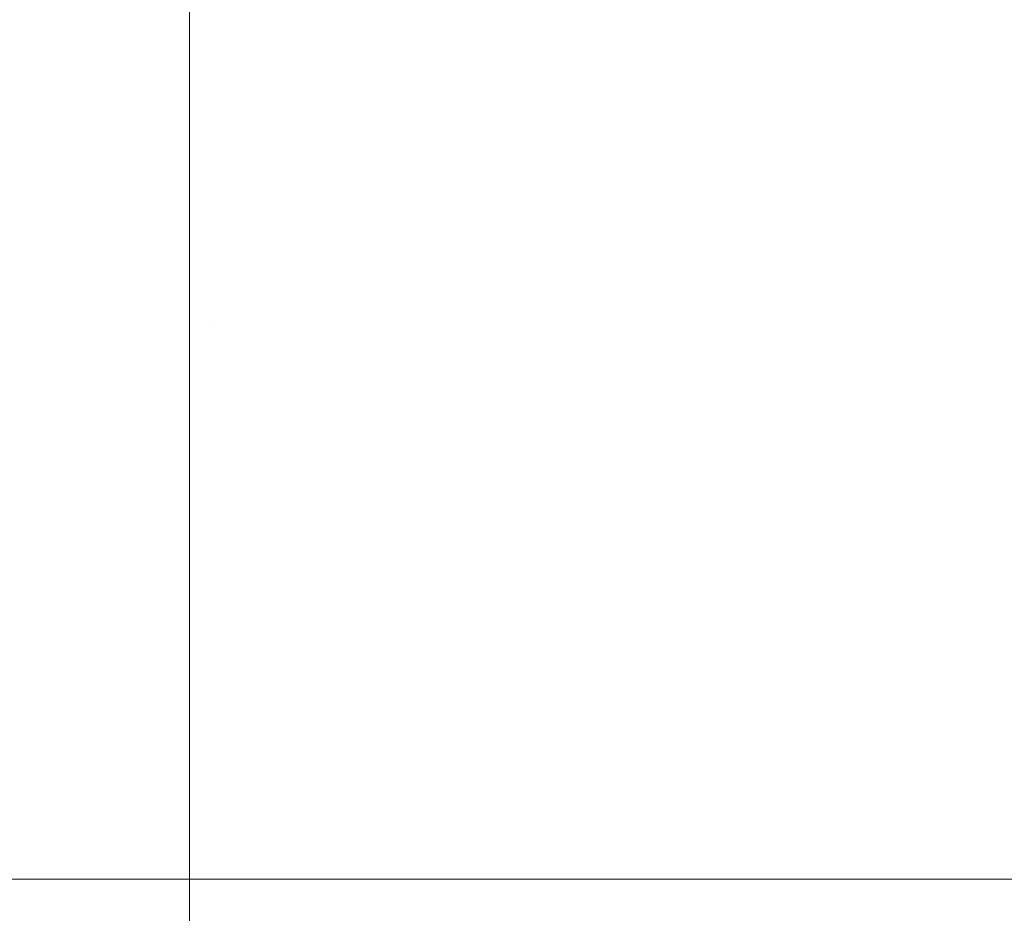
# Model space of a CAD drawing. Header units: centimetres. Extents: x -26 to 27.3, y 37.2 to 39.
# Tile 165 of 256: x -8.16156 to -8.151, y 38.89974 to 38.90932. Entities that reach past the tile are written whole.
import ezdxf

# ---------------------------------------------------------------- set-up
doc = ezdxf.new("R2010")
doc.units = ezdxf.units.CM
doc.header["$LTSCALE"] = 2.54
doc.layers.add('Lucido design-1', color=7, linetype='Continuous')

# ---------------------------------------------------------------- blocks, each defined once
blk = doc.blocks.new('Gruppo-6-1')
at = {"color": 7, "linetype": 'Continuous', "lineweight": 9}
for points, invisible_edges in [([(-8.154544, 38.913028, -350.081693), (-8.154, 38.912796, -350.081693), (-8.155637, 38.909174, -350.082171), (-8.156026, 38.90934, -350.082171)], 15), ([(-8.154544, 38.913028, -374.048456), (-8.154, 38.912796, -374.048456), (-8.155637, 38.909174, -374.048934), (-8.156026, 38.90934, -374.048934)], 15), ([(-8.154, 38.912796, -350.081693), (-8.153467, 38.912541, -350.081693), (-8.155256, 38.908992, -350.082171), (-8.155637, 38.909174, -350.082171)], 15), ([(-8.154, 38.912796, -374.048456), (-8.153467, 38.912541, -374.048456), (-8.155256, 38.908992, -374.048934), (-8.155637, 38.909174, -374.048934)], 15), ([(-25.859734, 38.912621, -349.283452), (-25.859734, 38.908827, -349.283057), (27.240266, 38.908827, -349.283057), (27.240266, 38.912621, -349.283452)], 10), ([(-25.859734, 38.912621, -373.250215), (-25.859734, 38.908827, -373.24982), (27.240266, 38.908827, -373.24982), (27.240266, 38.912621, -373.250215)], 10), ([(-8.153467, 38.912541, -350.081693), (-8.152945, 38.912264, -350.081693), (-8.154884, 38.908794, -350.082171), (-8.155256, 38.908992, -350.082171)], 15), ([(-8.153467, 38.912541, -374.048456), (-8.152945, 38.912264, -374.048456), (-8.154884, 38.908794, -374.048934), (-8.155256, 38.908992, -374.048934)], 15), ([(-8.152945, 38.912264, -350.081693), (-8.152436, 38.911965, -350.081693), (-8.154519, 38.908581, -350.082171), (-8.154884, 38.908794, -350.082171)], 15), ([(-8.152945, 38.912264, -374.048456), (-8.152436, 38.911965, -374.048456), (-8.154519, 38.908581, -374.048934), (-8.154884, 38.908794, -374.048934)], 15), ([(-8.152436, 38.911965, -350.081693), (-8.151939, 38.911644, -350.081693), (-8.154165, 38.908352, -350.082171), (-8.154519, 38.908581, -350.082171)], 15), ([(-8.152436, 38.911965, -374.048456), (-8.151939, 38.911644, -374.048456), (-8.154165, 38.908352, -374.048934), (-8.154519, 38.908581, -374.048934)], 15), ([(-8.151939, 38.911644, -350.081693), (-8.151457, 38.911303, -350.081693), (-8.15382, 38.908108, -350.082171), (-8.154165, 38.908352, -350.082171)], 15), ([(-8.151939, 38.911644, -374.048456), (-8.151457, 38.911303, -374.048456), (-8.15382, 38.908108, -374.048934), (-8.154165, 38.908352, -374.048934)], 15), ([(-8.151457, 38.911303, -350.081693), (-8.150989, 38.910942, -350.081693), (-8.153486, 38.90785, -350.082171), (-8.15382, 38.908108, -350.082171)], 15), ([(-8.151457, 38.911303, -374.048456), (-8.150989, 38.910942, -374.048456), (-8.153486, 38.90785, -374.048934), (-8.15382, 38.908108, -374.048934)], 15), ([(-8.150989, 38.910942, -350.081693), (-8.150538, 38.910561, -350.081693), (-8.153163, 38.907578, -350.082171), (-8.153486, 38.90785, -350.082171)], 15), ([(-8.150989, 38.910942, -374.048456), (-8.150538, 38.910561, -374.048456), (-8.153163, 38.907578, -374.048934), (-8.153486, 38.90785, -374.048934)], 15), ([(-8.150538, 38.910561, -350.081693), (-8.150102, 38.910161, -350.081693), (-8.152852, 38.907292, -350.082171), (-8.153163, 38.907578, -350.082171)], 15), ([(-8.150538, 38.910561, -374.048456), (-8.150102, 38.910161, -374.048456), (-8.152852, 38.907292, -374.048934), (-8.153163, 38.907578, -374.048934)], 15), ([(-8.150102, 38.910161, -350.081693), (-8.149685, 38.909743, -350.081693), (-8.152554, 38.906993, -350.082171), (-8.152852, 38.907292, -350.082171)], 15), ([(-8.150102, 38.910161, -374.048456), (-8.149685, 38.909743, -374.048456), (-8.152554, 38.906993, -374.048934), (-8.152852, 38.907292, -374.048934)], 15), ([(-8.159734, 38.910057, -350.082171), (-8.159734, 38.908826, -350.082269), (-25.859734, 38.908826, -350.082269), (-25.859734, 38.910057, -350.082171)], 10), ([(-8.159734, 38.910057, -374.048934), (-8.159734, 38.908826, -374.049032), (-25.859734, 38.908826, -374.049032), (-25.859734, 38.910057, -374.048934)], 10), ([(-8.159734, 38.908826, -350.082269), (-8.159734, 38.910057, -350.082171), (-8.159312, 38.910048, -350.082171)], 10), ([(-8.159734, 38.908826, -374.049032), (-8.159734, 38.910057, -374.048934), (-8.159312, 38.910048, -374.048934)], 10), ([(-8.159312, 38.910048, -350.082171), (-8.159481, 38.906067, -350.082489), (-8.159734, 38.906073, -350.082489), (-8.159734, 38.908826, -350.082269)], 11), ([(-8.159312, 38.910048, -374.048934), (-8.159481, 38.906067, -374.049252), (-8.159734, 38.906073, -374.049252), (-8.159734, 38.908826, -374.049032)], 11), ([(-8.159312, 38.910048, -350.082171), (-8.15889, 38.910021, -350.082171), (-8.159228, 38.906051, -350.082489), (-8.159481, 38.906067, -350.082489)], 15), ([(-8.159312, 38.910048, -374.048934), (-8.15889, 38.910021, -374.048934), (-8.159228, 38.906051, -374.049252), (-8.159481, 38.906067, -374.049252)], 15), ([(-8.15889, 38.910021, -350.082171), (-8.15847, 38.909977, -350.082171), (-8.158977, 38.906024, -350.082489), (-8.159228, 38.906051, -350.082489)], 15), ([(-8.15889, 38.910021, -374.048934), (-8.15847, 38.909977, -374.048934), (-8.158977, 38.906024, -374.049252), (-8.159228, 38.906051, -374.049252)], 15), ([(-8.15847, 38.909977, -350.082171), (-8.158053, 38.909914, -350.082171), (-8.158726, 38.905987, -350.082489), (-8.158977, 38.906024, -350.082489)], 15), ([(-8.15847, 38.909977, -374.048934), (-8.158053, 38.909914, -374.048934), (-8.158726, 38.905987, -374.049252), (-8.158977, 38.906024, -374.049252)], 15), ([(-8.158053, 38.909914, -350.082171), (-8.157638, 38.909834, -350.082171), (-8.158478, 38.905939, -350.082489), (-8.158726, 38.905987, -350.082489)], 15), ([(-8.158053, 38.909914, -374.048934), (-8.157638, 38.909834, -374.048934), (-8.158478, 38.905939, -374.049252), (-8.158726, 38.905987, -374.049252)], 15), ([(-8.157638, 38.909834, -350.082171), (-8.157228, 38.909736, -350.082171), (-8.158232, 38.90588, -350.082489), (-8.158478, 38.905939, -350.082489)], 15), ([(-8.157638, 38.909834, -374.048934), (-8.157228, 38.909736, -374.048934), (-8.158232, 38.90588, -374.049252), (-8.158478, 38.905939, -374.049252)], 15), ([(-8.157228, 38.909736, -350.082171), (-8.156822, 38.909621, -350.082171), (-8.157988, 38.905811, -350.082489), (-8.158232, 38.90588, -350.082489)], 15), ([(-8.157228, 38.909736, -374.048934), (-8.156822, 38.909621, -374.048934), (-8.157988, 38.905811, -374.049252), (-8.158232, 38.90588, -374.049252)], 15), ([(-8.149685, 38.909743, -350.081693), (-8.149285, 38.909308, -350.081693), (-8.152268, 38.906682, -350.082171), (-8.152554, 38.906993, -350.082171)], 15), ([(-8.149685, 38.909743, -374.048456), (-8.149285, 38.909308, -374.048456), (-8.152268, 38.906682, -374.048934), (-8.152554, 38.906993, -374.048934)], 15), ([(-8.156822, 38.909621, -350.082171), (-8.156421, 38.909489, -350.082171), (-8.157748, 38.905732, -350.082489), (-8.157988, 38.905811, -350.082489)], 15), ([(-8.156822, 38.909621, -374.048934), (-8.156421, 38.909489, -374.048934), (-8.157748, 38.905732, -374.049252), (-8.157988, 38.905811, -374.049252)], 15), ([(-8.156421, 38.909489, -350.082171), (-8.156026, 38.90934, -350.082171), (-8.157511, 38.905643, -350.082489), (-8.157748, 38.905732, -350.082489)], 15), ([(-8.156421, 38.909489, -374.048934), (-8.156026, 38.90934, -374.048934), (-8.157511, 38.905643, -374.049252), (-8.157748, 38.905732, -374.049252)], 15), ([(-8.156026, 38.90934, -350.082171), (-8.155637, 38.909174, -350.082171), (-8.157279, 38.905543, -350.082489), (-8.157511, 38.905643, -350.082489)], 15), ([(-8.156026, 38.90934, -374.048934), (-8.155637, 38.909174, -374.048934), (-8.157279, 38.905543, -374.049252), (-8.157511, 38.905643, -374.049252)], 15), ([(-8.149285, 38.909308, -350.081693), (-8.148904, 38.908856, -350.081693), (-8.151996, 38.90636, -350.082171), (-8.152268, 38.906682, -350.082171)], 15), ([(-8.149285, 38.909308, -374.048456), (-8.148904, 38.908856, -374.048456), (-8.151996, 38.90636, -374.048934), (-8.152268, 38.906682, -374.048934)], 15), ([(-8.155637, 38.909174, -350.082171), (-8.155256, 38.908992, -350.082171), (-8.15705, 38.905434, -350.082489), (-8.157279, 38.905543, -350.082489)], 15), ([(-8.155637, 38.909174, -374.048934), (-8.155256, 38.908992, -374.048934), (-8.15705, 38.905434, -374.049252), (-8.157279, 38.905543, -374.049252)], 15), ([(-8.155256, 38.908992, -350.082171), (-8.154884, 38.908794, -350.082171), (-8.156827, 38.905316, -350.082489), (-8.15705, 38.905434, -350.082489)], 15), ([(-8.155256, 38.908992, -374.048934), (-8.154884, 38.908794, -374.048934), (-8.156827, 38.905316, -374.049252), (-8.15705, 38.905434, -374.049252)], 15), ([(27.240266, 38.908331, -349.283005), (27.240266, 38.908827, -349.283057), (-25.859734, 38.908827, -349.283057), (-25.859734, 38.908331, -349.283005)], 10), ([(27.240266, 38.908331, -373.249768), (27.240266, 38.908827, -373.24982), (-25.859734, 38.908827, -373.24982), (-25.859734, 38.908331, -373.249768)], 10), ([(-25.859734, 38.906073, -350.082489), (-25.859734, 38.908826, -350.082269), (-8.159734, 38.908826, -350.082269), (-8.159734, 38.906073, -350.082489)], 10), ([(-25.859734, 38.906073, -374.049252), (-25.859734, 38.908826, -374.049032), (-8.159734, 38.908826, -374.049032), (-8.159734, 38.906073, -374.049252)], 10), ([(-8.148904, 38.908856, -350.081693), (-8.148543, 38.908389, -350.081693), (-8.151738, 38.906026, -350.082171), (-8.151996, 38.90636, -350.082171)], 15), ([(-8.148904, 38.908856, -374.048456), (-8.148543, 38.908389, -374.048456), (-8.151738, 38.906026, -374.048934), (-8.151996, 38.90636, -374.048934)], 15), ([(-8.154884, 38.908794, -350.082171), (-8.154519, 38.908581, -350.082171), (-8.156609, 38.905188, -350.082489), (-8.156827, 38.905316, -350.082489)], 15), ([(-8.154884, 38.908794, -374.048934), (-8.154519, 38.908581, -374.048934), (-8.156609, 38.905188, -374.049252), (-8.156827, 38.905316, -374.049252)], 15), ([(-8.154519, 38.908581, -350.082171), (-8.154165, 38.908352, -350.082171), (-8.156396, 38.90505, -350.082489), (-8.156609, 38.905188, -350.082489)], 15), ([(-8.154519, 38.908581, -374.048934), (-8.154165, 38.908352, -374.048934), (-8.156396, 38.90505, -374.049252), (-8.156609, 38.905188, -374.049252)], 15), ([(-25.859734, 38.908331, -349.283005), (-25.859734, 38.904473, -349.28277), (27.240266, 38.904473, -349.28277), (27.240266, 38.908331, -349.283005)], 10), ([(-25.859734, 38.908331, -373.249768), (-25.859734, 38.904473, -373.249534), (27.240266, 38.904473, -373.249534), (27.240266, 38.908331, -373.249768)], 10), ([(-8.154165, 38.908352, -350.082171), (-8.15382, 38.908108, -350.082171), (-8.156189, 38.904904, -350.082489), (-8.156396, 38.90505, -350.082489)], 15), ([(-8.154165, 38.908352, -374.048934), (-8.15382, 38.908108, -374.048934), (-8.156189, 38.904904, -374.049252), (-8.156396, 38.90505, -374.049252)], 15), ([(-8.148543, 38.908389, -350.081693), (-8.148201, 38.907906, -350.081693), (-8.151494, 38.905681, -350.082171), (-8.151738, 38.906026, -350.082171)], 15), ([(-8.148543, 38.908389, -374.048456), (-8.148201, 38.907906, -374.048456), (-8.151494, 38.905681, -374.048934), (-8.151738, 38.906026, -374.048934)], 15), ([(-8.15382, 38.908108, -350.082171), (-8.153486, 38.90785, -350.082171), (-8.155989, 38.904749, -350.082489), (-8.156189, 38.904904, -350.082489)], 15), ([(-8.15382, 38.908108, -374.048934), (-8.153486, 38.90785, -374.048934), (-8.155989, 38.904749, -374.049252), (-8.156189, 38.904904, -374.049252)], 15), ([(-8.148201, 38.907906, -350.081693), (-8.147881, 38.90741, -350.081693), (-8.151265, 38.905326, -350.082171), (-8.151494, 38.905681, -350.082171)], 15), ([(-8.148201, 38.907906, -374.048456), (-8.147881, 38.90741, -374.048456), (-8.151265, 38.905326, -374.048934), (-8.151494, 38.905681, -374.048934)], 15), ([(-8.153486, 38.90785, -350.082171), (-8.153163, 38.907578, -350.082171), (-8.155796, 38.904586, -350.082489), (-8.155989, 38.904749, -350.082489)], 15), ([(-8.153486, 38.90785, -374.048934), (-8.153163, 38.907578, -374.048934), (-8.155796, 38.904586, -374.049252), (-8.155989, 38.904749, -374.049252)], 15), ([(-8.153163, 38.907578, -350.082171), (-8.152852, 38.907292, -350.082171), (-8.155609, 38.904415, -350.082489), (-8.155796, 38.904586, -350.082489)], 15), ([(-8.153163, 38.907578, -374.048934), (-8.152852, 38.907292, -374.048934), (-8.155609, 38.904415, -374.049252), (-8.155796, 38.904586, -374.049252)], 15), ([(-8.147881, 38.90741, -350.081693), (-8.147582, 38.9069, -350.081693), (-8.151051, 38.904962, -350.082171), (-8.151265, 38.905326, -350.082171)], 15), ([(-8.147881, 38.90741, -374.048456), (-8.147582, 38.9069, -374.048456), (-8.151051, 38.904962, -374.048934), (-8.151265, 38.905326, -374.048934)], 15), ([(-8.152852, 38.907292, -350.082171), (-8.152554, 38.906993, -350.082171), (-8.15543, 38.904236, -350.082489), (-8.155609, 38.904415, -350.082489)], 15), ([(-8.152852, 38.907292, -374.048934), (-8.152554, 38.906993, -374.048934), (-8.15543, 38.904236, -374.049252), (-8.155609, 38.904415, -374.049252)], 15), ([(-8.152554, 38.906993, -350.082171), (-8.152268, 38.906682, -350.082171), (-8.155259, 38.90405, -350.082489), (-8.15543, 38.904236, -350.082489)], 15), ([(-8.152554, 38.906993, -374.048934), (-8.152268, 38.906682, -374.048934), (-8.155259, 38.90405, -374.049252), (-8.15543, 38.904236, -374.049252)], 15), ([(-8.147582, 38.9069, -350.081693), (-8.147305, 38.906379, -350.081693), (-8.150853, 38.904589, -350.082171), (-8.151051, 38.904962, -350.082171)], 15), ([(-8.147582, 38.9069, -374.048456), (-8.147305, 38.906379, -374.048456), (-8.150853, 38.904589, -374.048934), (-8.151051, 38.904962, -374.048934)], 15), ([(-8.152268, 38.906682, -350.082171), (-8.151996, 38.90636, -350.082171), (-8.155096, 38.903857, -350.082489), (-8.155259, 38.90405, -350.082489)], 15), ([(-8.152268, 38.906682, -374.048934), (-8.151996, 38.90636, -374.048934), (-8.155096, 38.903857, -374.049252), (-8.155259, 38.90405, -374.049252)], 15), ([(-8.151996, 38.90636, -350.082171), (-8.151738, 38.906026, -350.082171), (-8.154941, 38.903656, -350.082489), (-8.155096, 38.903857, -350.082489)], 15), ([(-8.151996, 38.90636, -374.048934), (-8.151738, 38.906026, -374.048934), (-8.154941, 38.903656, -374.049252), (-8.155096, 38.903857, -374.049252)], 15), ([(-8.159734, 38.906073, -350.082489), (-8.159734, 38.904473, -350.082552), (-25.859734, 38.904473, -350.082552), (-25.859734, 38.906073, -350.082489)], 10), ([(-8.159734, 38.906073, -374.049252), (-8.159734, 38.904473, -374.049315), (-25.859734, 38.904473, -374.049315), (-25.859734, 38.906073, -374.049252)], 10), ([(-8.159734, 38.904473, -350.082552), (-8.159734, 38.906073, -350.082489), (-8.159481, 38.906067, -350.082489)], 10), ([(-8.159734, 38.904473, -374.049315), (-8.159734, 38.906073, -374.049252), (-8.159481, 38.906067, -374.049252)], 10), ([(-8.159481, 38.906067, -350.082489), (-8.15965, 38.902082, -350.082647), (-8.159734, 38.902084, -350.082647), (-8.159734, 38.904473, -350.082552)], 11), ([(-8.159481, 38.906067, -374.049252), (-8.15965, 38.902082, -374.04941), (-8.159734, 38.902084, -374.04941), (-8.159734, 38.904473, -374.049315)], 11), ([(-8.159481, 38.906067, -350.082489), (-8.159228, 38.906051, -350.082489), (-8.159566, 38.902077, -350.082647), (-8.15965, 38.902082, -350.082647)], 15), ([(-8.159481, 38.906067, -374.049252), (-8.159228, 38.906051, -374.049252), (-8.159566, 38.902077, -374.04941), (-8.15965, 38.902082, -374.04941)], 15), ([(-8.159228, 38.906051, -350.082489), (-8.158977, 38.906024, -350.082489), (-8.159483, 38.902068, -350.082647), (-8.159566, 38.902077, -350.082647)], 15), ([(-8.159228, 38.906051, -374.049252), (-8.158977, 38.906024, -374.049252), (-8.159483, 38.902068, -374.04941), (-8.159566, 38.902077, -374.04941)], 15), ([(-8.158977, 38.906024, -350.082489), (-8.158726, 38.905987, -350.082489), (-8.1594, 38.902056, -350.082647), (-8.159483, 38.902068, -350.082647)], 15), ([(-8.158977, 38.906024, -374.049252), (-8.158726, 38.905987, -374.049252), (-8.1594, 38.902056, -374.04941), (-8.159483, 38.902068, -374.04941)], 15), ([(-8.158726, 38.905987, -350.082489), (-8.158478, 38.905939, -350.082489), (-8.159318, 38.90204, -350.082647), (-8.1594, 38.902056, -350.082647)], 15), ([(-8.158726, 38.905987, -374.049252), (-8.158478, 38.905939, -374.049252), (-8.159318, 38.90204, -374.04941), (-8.1594, 38.902056, -374.04941)], 15), ([(-8.151738, 38.906026, -350.082171), (-8.151494, 38.905681, -350.082171), (-8.154795, 38.90345, -350.082489), (-8.154941, 38.903656, -350.082489)], 15), ([(-8.151738, 38.906026, -374.048934), (-8.151494, 38.905681, -374.048934), (-8.154795, 38.90345, -374.049252), (-8.154941, 38.903656, -374.049252)], 15), ([(-8.158478, 38.905939, -350.082489), (-8.158232, 38.90588, -350.082489), (-8.159237, 38.90202, -350.082647), (-8.159318, 38.90204, -350.082647)], 15), ([(-8.158478, 38.905939, -374.049252), (-8.158232, 38.90588, -374.049252), (-8.159237, 38.90202, -374.04941), (-8.159318, 38.90204, -374.04941)], 15), ([(-8.158232, 38.90588, -350.082489), (-8.157988, 38.905811, -350.082489), (-8.159156, 38.901998, -350.082647), (-8.159237, 38.90202, -350.082647)], 15), ([(-8.158232, 38.90588, -374.049252), (-8.157988, 38.905811, -374.049252), (-8.159156, 38.901998, -374.04941), (-8.159237, 38.90202, -374.04941)], 15), ([(-8.157988, 38.905811, -350.082489), (-8.157748, 38.905732, -350.082489), (-8.159077, 38.901971, -350.082647), (-8.159156, 38.901998, -350.082647)], 15), ([(-8.157988, 38.905811, -374.049252), (-8.157748, 38.905732, -374.049252), (-8.159077, 38.901971, -374.04941), (-8.159156, 38.901998, -374.04941)], 15), ([(-8.157748, 38.905732, -350.082489), (-8.157511, 38.905643, -350.082489), (-8.158998, 38.901942, -350.082647), (-8.159077, 38.901971, -350.082647)], 15), ([(-8.157748, 38.905732, -374.049252), (-8.157511, 38.905643, -374.049252), (-8.158998, 38.901942, -374.04941), (-8.159077, 38.901971, -374.04941)], 15), ([(-8.151494, 38.905681, -350.082171), (-8.151265, 38.905326, -350.082171), (-8.154658, 38.903237, -350.082489), (-8.154795, 38.90345, -350.082489)], 15), ([(-8.151494, 38.905681, -374.048934), (-8.151265, 38.905326, -374.048934), (-8.154658, 38.903237, -374.049252), (-8.154795, 38.90345, -374.049252)], 15), ([(-8.157511, 38.905643, -350.082489), (-8.157279, 38.905543, -350.082489), (-8.158921, 38.901909, -350.082647), (-8.158998, 38.901942, -350.082647)], 15), ([(-8.157511, 38.905643, -374.049252), (-8.157279, 38.905543, -374.049252), (-8.158921, 38.901909, -374.04941), (-8.158998, 38.901942, -374.04941)], 15), ([(-8.157279, 38.905543, -350.082489), (-8.15705, 38.905434, -350.082489), (-8.158846, 38.901873, -350.082647), (-8.158921, 38.901909, -350.082647)], 15), ([(-8.157279, 38.905543, -374.049252), (-8.15705, 38.905434, -374.049252), (-8.158846, 38.901873, -374.04941), (-8.158921, 38.901909, -374.04941)], 15), ([(-8.15705, 38.905434, -350.082489), (-8.156827, 38.905316, -350.082489), (-8.158772, 38.901834, -350.082647), (-8.158846, 38.901873, -350.082647)], 15), ([(-8.15705, 38.905434, -374.049252), (-8.156827, 38.905316, -374.049252), (-8.158772, 38.901834, -374.04941), (-8.158846, 38.901873, -374.04941)], 15), ([(-8.156827, 38.905316, -350.082489), (-8.156609, 38.905188, -350.082489), (-8.1587, 38.901791, -350.082647), (-8.158772, 38.901834, -350.082647)], 15), ([(-8.156827, 38.905316, -374.049252), (-8.156609, 38.905188, -374.049252), (-8.1587, 38.901791, -374.04941), (-8.158772, 38.901834, -374.04941)], 15), ([(-8.151265, 38.905326, -350.082171), (-8.151051, 38.904962, -350.082171), (-8.15453, 38.903019, -350.082489), (-8.154658, 38.903237, -350.082489)], 15), ([(-8.151265, 38.905326, -374.048934), (-8.151051, 38.904962, -374.048934), (-8.15453, 38.903019, -374.049252), (-8.154658, 38.903237, -374.049252)], 15), ([(-8.156609, 38.905188, -350.082489), (-8.156396, 38.90505, -350.082489), (-8.158629, 38.901746, -350.082647), (-8.1587, 38.901791, -350.082647)], 15), ([(-8.156609, 38.905188, -374.049252), (-8.156396, 38.90505, -374.049252), (-8.158629, 38.901746, -374.04941), (-8.1587, 38.901791, -374.04941)], 15), ([(-8.156396, 38.90505, -350.082489), (-8.156189, 38.904904, -350.082489), (-8.158561, 38.901698, -350.082647), (-8.158629, 38.901746, -350.082647)], 15), ([(-8.156396, 38.90505, -374.049252), (-8.156189, 38.904904, -374.049252), (-8.158561, 38.901698, -374.04941), (-8.158629, 38.901746, -374.04941)], 15), ([(-8.151051, 38.904962, -350.082171), (-8.150853, 38.904589, -350.082171), (-8.154411, 38.902795, -350.082489), (-8.15453, 38.903019, -350.082489)], 15), ([(-8.151051, 38.904962, -374.048934), (-8.150853, 38.904589, -374.048934), (-8.154411, 38.902795, -374.049252), (-8.15453, 38.903019, -374.049252)], 15), ([(-8.156189, 38.904904, -350.082489), (-8.155989, 38.904749, -350.082489), (-8.158495, 38.901646, -350.082647), (-8.158561, 38.901698, -350.082647)], 15), ([(-8.156189, 38.904904, -374.049252), (-8.155989, 38.904749, -374.049252), (-8.158495, 38.901646, -374.04941), (-8.158561, 38.901698, -374.04941)], 15), ([(-8.155989, 38.904749, -350.082489), (-8.155796, 38.904586, -350.082489), (-8.158431, 38.901592, -350.082647), (-8.158495, 38.901646, -350.082647)], 15), ([(-8.155989, 38.904749, -374.049252), (-8.155796, 38.904586, -374.049252), (-8.158431, 38.901592, -374.04941), (-8.158495, 38.901646, -374.04941)], 15), ([(-8.155796, 38.904586, -350.082489), (-8.155609, 38.904415, -350.082489), (-8.158369, 38.901536, -350.082647), (-8.158431, 38.901592, -350.082647)], 15), ([(-8.155796, 38.904586, -374.049252), (-8.155609, 38.904415, -374.049252), (-8.158369, 38.901536, -374.04941), (-8.158431, 38.901592, -374.04941)], 15), ([(-8.150853, 38.904589, -350.082171), (-8.150671, 38.904208, -350.082171), (-8.154302, 38.902567, -350.082489), (-8.154411, 38.902795, -350.082489)], 15), ([(-8.150853, 38.904589, -374.048934), (-8.150671, 38.904208, -374.048934), (-8.154302, 38.902567, -374.049252), (-8.154411, 38.902795, -374.049252)], 15), ([(27.240266, 38.904028, -349.282743), (27.240266, 38.904473, -349.28277), (-25.859734, 38.904473, -349.28277), (-25.859734, 38.904028, -349.282743)], 10), ([(-25.859734, 38.902084, -350.082647), (-25.859734, 38.904473, -350.082552), (-8.159734, 38.904473, -350.082552), (-8.159734, 38.902084, -350.082647)], 10), ([(27.240266, 38.904028, -373.249506), (27.240266, 38.904473, -373.249534), (-25.859734, 38.904473, -373.249534), (-25.859734, 38.904028, -373.249506)], 10), ([(-25.859734, 38.902084, -374.04941), (-25.859734, 38.904473, -374.049315), (-8.159734, 38.904473, -374.049315), (-8.159734, 38.902084, -374.04941)], 10), ([(-8.155609, 38.904415, -350.082489), (-8.15543, 38.904236, -350.082489), (-8.15831, 38.901477, -350.082647), (-8.158369, 38.901536, -350.082647)], 15), ([(-8.155609, 38.904415, -374.049252), (-8.15543, 38.904236, -374.049252), (-8.15831, 38.901477, -374.04941), (-8.158369, 38.901536, -374.04941)], 15), ([(-8.15543, 38.904236, -350.082489), (-8.155259, 38.90405, -350.082489), (-8.158253, 38.901415, -350.082647), (-8.15831, 38.901477, -350.082647)], 15), ([(-8.15543, 38.904236, -374.049252), (-8.155259, 38.90405, -374.049252), (-8.158253, 38.901415, -374.04941), (-8.15831, 38.901477, -374.04941)], 15), ([(-8.150671, 38.904208, -350.082171), (-8.150506, 38.90382, -350.082171), (-8.154203, 38.902334, -350.082489), (-8.154302, 38.902567, -350.082489)], 15), ([(-8.150671, 38.904208, -374.048934), (-8.150506, 38.90382, -374.048934), (-8.154203, 38.902334, -374.049252), (-8.154302, 38.902567, -374.049252)], 15), ([(-25.859734, 38.904028, -349.282743), (-25.859734, 38.900112, -349.282667), (27.240266, 38.900112, -349.282667), (27.240266, 38.904028, -349.282743)], 8), ([(-25.859734, 38.904028, -373.249506), (-25.859734, 38.900112, -373.24943), (27.240266, 38.900112, -373.24943), (27.240266, 38.904028, -373.249506)], 8), ([(-8.155259, 38.90405, -350.082489), (-8.155096, 38.903857, -350.082489), (-8.158199, 38.901351, -350.082647), (-8.158253, 38.901415, -350.082647)], 15), ([(-8.155259, 38.90405, -374.049252), (-8.155096, 38.903857, -374.049252), (-8.158199, 38.901351, -374.04941), (-8.158253, 38.901415, -374.04941)], 15), ([(-8.155096, 38.903857, -350.082489), (-8.154941, 38.903656, -350.082489), (-8.158148, 38.901285, -350.082647), (-8.158199, 38.901351, -350.082647)], 15), ([(-8.155096, 38.903857, -374.049252), (-8.154941, 38.903656, -374.049252), (-8.158148, 38.901285, -374.04941), (-8.158199, 38.901351, -374.04941)], 15), ([(-8.150506, 38.90382, -350.082171), (-8.150357, 38.903425, -350.082171), (-8.154114, 38.902098, -350.082489), (-8.154203, 38.902334, -350.082489)], 15), ([(-8.150506, 38.90382, -374.048934), (-8.150357, 38.903425, -374.048934), (-8.154114, 38.902098, -374.049252), (-8.154203, 38.902334, -374.049252)], 15), ([(-8.154941, 38.903656, -350.082489), (-8.154795, 38.90345, -350.082489), (-8.1581, 38.901216, -350.082647), (-8.158148, 38.901285, -350.082647)], 15), ([(-8.154941, 38.903656, -374.049252), (-8.154795, 38.90345, -374.049252), (-8.1581, 38.901216, -374.04941), (-8.158148, 38.901285, -374.04941)], 15), ([(-8.154795, 38.90345, -350.082489), (-8.154658, 38.903237, -350.082489), (-8.158054, 38.901146, -350.082647), (-8.1581, 38.901216, -350.082647)], 15), ([(-8.154795, 38.90345, -374.049252), (-8.154658, 38.903237, -374.049252), (-8.158054, 38.901146, -374.04941), (-8.1581, 38.901216, -374.04941)], 15), ([(-8.150357, 38.903425, -350.082171), (-8.150225, 38.903024, -350.082171), (-8.154034, 38.901857, -350.082489), (-8.154114, 38.902098, -350.082489)], 15), ([(-8.150357, 38.903425, -374.048934), (-8.150225, 38.903024, -374.048934), (-8.154034, 38.901857, -374.049252), (-8.154114, 38.902098, -374.049252)], 15), ([(-8.154658, 38.903237, -350.082489), (-8.15453, 38.903019, -350.082489), (-8.158012, 38.901074, -350.082647), (-8.158054, 38.901146, -350.082647)], 15), ([(-8.154658, 38.903237, -374.049252), (-8.15453, 38.903019, -374.049252), (-8.158012, 38.901074, -374.04941), (-8.158054, 38.901146, -374.04941)], 15), ([(-8.15453, 38.903019, -350.082489), (-8.154411, 38.902795, -350.082489), (-8.157973, 38.901, -350.082647), (-8.158012, 38.901074, -350.082647)], 15), ([(-8.15453, 38.903019, -374.049252), (-8.154411, 38.902795, -374.049252), (-8.157973, 38.901, -374.04941), (-8.158012, 38.901074, -374.04941)], 15), ([(-8.150225, 38.903024, -350.082171), (-8.150109, 38.902618, -350.082171), (-8.153966, 38.901614, -350.082489), (-8.154034, 38.901857, -350.082489)], 15), ([(-8.150225, 38.903024, -374.048934), (-8.150109, 38.902618, -374.048934), (-8.153966, 38.901614, -374.049252), (-8.154034, 38.901857, -374.049252)], 15), ([(-8.154411, 38.902795, -350.082489), (-8.154302, 38.902567, -350.082489), (-8.157937, 38.900924, -350.082647), (-8.157973, 38.901, -350.082647)], 15), ([(-8.154411, 38.902795, -374.049252), (-8.154302, 38.902567, -374.049252), (-8.157937, 38.900924, -374.04941), (-8.157973, 38.901, -374.04941)], 15), ([(-8.150109, 38.902618, -350.082171), (-8.150012, 38.902207, -350.082171), (-8.153907, 38.901368, -350.082489), (-8.153966, 38.901614, -350.082489)], 15), ([(-8.150109, 38.902618, -374.048934), (-8.150012, 38.902207, -374.048934), (-8.153907, 38.901368, -374.049252), (-8.153966, 38.901614, -374.049252)], 15), ([(-8.154302, 38.902567, -350.082489), (-8.154203, 38.902334, -350.082489), (-8.157904, 38.900847, -350.082647), (-8.157937, 38.900924, -350.082647)], 15), ([(-8.154302, 38.902567, -374.049252), (-8.154203, 38.902334, -374.049252), (-8.157904, 38.900847, -374.04941), (-8.157937, 38.900924, -374.04941)], 15), ([(-8.154203, 38.902334, -350.082489), (-8.154114, 38.902098, -350.082489), (-8.157874, 38.900769, -350.082647), (-8.157904, 38.900847, -350.082647)], 15), ([(-8.154203, 38.902334, -374.049252), (-8.154114, 38.902098, -374.049252), (-8.157874, 38.900769, -374.04941), (-8.157904, 38.900847, -374.04941)], 15), ([(-8.150012, 38.902207, -350.082171), (-8.149932, 38.901793, -350.082171), (-8.153859, 38.901119, -350.082489), (-8.153907, 38.901368, -350.082489)], 15), ([(-8.150012, 38.902207, -374.048934), (-8.149932, 38.901793, -374.048934), (-8.153859, 38.901119, -374.049252), (-8.153907, 38.901368, -374.049252)], 15), ([(-8.159734, 38.902084, -350.082647), (-8.159734, 38.900112, -350.082667), (-25.859734, 38.900112, -350.082667), (-25.859734, 38.902084, -350.082647)], 8), ([(-8.159734, 38.902084, -374.04941), (-8.159734, 38.900112, -374.04943), (-25.859734, 38.900112, -374.04943), (-25.859734, 38.902084, -374.04941)], 8), ([(-8.159734, 38.902084, -350.082647), (-8.15965, 38.902082, -350.082647), (-8.159734, 38.900112, -350.082667)], 3), ([(-8.159734, 38.902084, -374.04941), (-8.15965, 38.902082, -374.04941), (-8.159734, 38.900112, -374.04943)], 3), ([(-8.15965, 38.902082, -350.082647), (-8.159566, 38.902077, -350.082647), (-8.159734, 38.900112, -350.082667)], 11), ([(-8.15965, 38.902082, -374.04941), (-8.159566, 38.902077, -374.04941), (-8.159734, 38.900112, -374.04943)], 11), ([(-8.159566, 38.902077, -350.082647), (-8.159483, 38.902068, -350.082647), (-8.159734, 38.900112, -350.082667)], 11), ([(-8.159566, 38.902077, -374.04941), (-8.159483, 38.902068, -374.04941), (-8.159734, 38.900112, -374.04943)], 11), ([(-8.159483, 38.902068, -350.082647), (-8.1594, 38.902056, -350.082647), (-8.159734, 38.900112, -350.082667)], 11), ([(-8.159483, 38.902068, -374.04941), (-8.1594, 38.902056, -374.04941), (-8.159734, 38.900112, -374.04943)], 11), ([(-8.154114, 38.902098, -350.082489), (-8.154034, 38.901857, -350.082489), (-8.157848, 38.900689, -350.082647), (-8.157874, 38.900769, -350.082647)], 15), ([(-8.154114, 38.902098, -374.049252), (-8.154034, 38.901857, -374.049252), (-8.157848, 38.900689, -374.04941), (-8.157874, 38.900769, -374.04941)], 15), ([(-8.1594, 38.902056, -350.082647), (-8.159318, 38.90204, -350.082647), (-8.159734, 38.900112, -350.082667)], 11), ([(-8.1594, 38.902056, -374.04941), (-8.159318, 38.90204, -374.04941), (-8.159734, 38.900112, -374.04943)], 11), ([(-8.159318, 38.90204, -350.082647), (-8.159237, 38.90202, -350.082647), (-8.159734, 38.900112, -350.082667)], 11), ([(-8.159318, 38.90204, -374.04941), (-8.159237, 38.90202, -374.04941), (-8.159734, 38.900112, -374.04943)], 11), ([(-8.159237, 38.90202, -350.082647), (-8.159156, 38.901998, -350.082647), (-8.159734, 38.900112, -350.082667)], 11), ([(-8.159237, 38.90202, -374.04941), (-8.159156, 38.901998, -374.04941), (-8.159734, 38.900112, -374.04943)], 11), ([(-8.159156, 38.901998, -350.082647), (-8.159077, 38.901971, -350.082647), (-8.159734, 38.900112, -350.082667)], 11), ([(-8.159156, 38.901998, -374.04941), (-8.159077, 38.901971, -374.04941), (-8.159734, 38.900112, -374.04943)], 11), ([(-8.159077, 38.901971, -350.082647), (-8.158998, 38.901942, -350.082647), (-8.159734, 38.900112, -350.082667)], 11), ([(-8.159077, 38.901971, -374.04941), (-8.158998, 38.901942, -374.04941), (-8.159734, 38.900112, -374.04943)], 11), ([(-8.158998, 38.901942, -350.082647), (-8.158921, 38.901909, -350.082647), (-8.159734, 38.900112, -350.082667)], 11), ([(-8.158998, 38.901942, -374.04941), (-8.158921, 38.901909, -374.04941), (-8.159734, 38.900112, -374.04943)], 11), ([(-8.158921, 38.901909, -350.082647), (-8.158846, 38.901873, -350.082647), (-8.159734, 38.900112, -350.082667)], 11), ([(-8.158921, 38.901909, -374.04941), (-8.158846, 38.901873, -374.04941), (-8.159734, 38.900112, -374.04943)], 11), ([(-8.158846, 38.901873, -350.082647), (-8.158772, 38.901834, -350.082647), (-8.159734, 38.900112, -350.082667)], 11), ([(-8.158846, 38.901873, -374.04941), (-8.158772, 38.901834, -374.04941), (-8.159734, 38.900112, -374.04943)], 11), ([(-8.154034, 38.901857, -350.082489), (-8.153966, 38.901614, -350.082489), (-8.157825, 38.900609, -350.082647), (-8.157848, 38.900689, -350.082647)], 15), ([(-8.154034, 38.901857, -374.049252), (-8.153966, 38.901614, -374.049252), (-8.157825, 38.900609, -374.04941), (-8.157848, 38.900689, -374.04941)], 15), ([(-8.158772, 38.901834, -350.082647), (-8.1587, 38.901791, -350.082647), (-8.159734, 38.900112, -350.082667)], 11), ([(-8.158772, 38.901834, -374.04941), (-8.1587, 38.901791, -374.04941), (-8.159734, 38.900112, -374.04943)], 11), ([(-8.1587, 38.901791, -350.082647), (-8.158629, 38.901746, -350.082647), (-8.159734, 38.900112, -350.082667)], 11), ([(-8.1587, 38.901791, -374.04941), (-8.158629, 38.901746, -374.04941), (-8.159734, 38.900112, -374.04943)], 11), ([(-8.149932, 38.901793, -350.082171), (-8.149869, 38.901375, -350.082171), (-8.153821, 38.900869, -350.082489), (-8.153859, 38.901119, -350.082489)], 15), ([(-8.149932, 38.901793, -374.048934), (-8.149869, 38.901375, -374.048934), (-8.153821, 38.900869, -374.049252), (-8.153859, 38.901119, -374.049252)], 15), ([(-8.158629, 38.901746, -350.082647), (-8.158561, 38.901698, -350.082647), (-8.159734, 38.900112, -350.082667)], 11), ([(-8.158629, 38.901746, -374.04941), (-8.158561, 38.901698, -374.04941), (-8.159734, 38.900112, -374.04943)], 11), ([(-8.158561, 38.901698, -350.082647), (-8.158495, 38.901646, -350.082647), (-8.159734, 38.900112, -350.082667)], 11), ([(-8.158561, 38.901698, -374.04941), (-8.158495, 38.901646, -374.04941), (-8.159734, 38.900112, -374.04943)], 11), ([(-8.158495, 38.901646, -350.082647), (-8.158431, 38.901592, -350.082647), (-8.159734, 38.900112, -350.082667)], 11), ([(-8.158495, 38.901646, -374.04941), (-8.158431, 38.901592, -374.04941), (-8.159734, 38.900112, -374.04943)], 11), ([(-8.158431, 38.901592, -350.082647), (-8.158369, 38.901536, -350.082647), (-8.159734, 38.900112, -350.082667)], 11), ([(-8.158431, 38.901592, -374.04941), (-8.158369, 38.901536, -374.04941), (-8.159734, 38.900112, -374.04943)], 11), ([(-8.153966, 38.901614, -350.082489), (-8.153907, 38.901368, -350.082489), (-8.157806, 38.900527, -350.082647), (-8.157825, 38.900609, -350.082647)], 15), ([(-8.153966, 38.901614, -374.049252), (-8.153907, 38.901368, -374.049252), (-8.157806, 38.900527, -374.04941), (-8.157825, 38.900609, -374.04941)], 15), ([(-8.158369, 38.901536, -350.082647), (-8.15831, 38.901477, -350.082647), (-8.159734, 38.900112, -350.082667)], 11), ([(-8.158369, 38.901536, -374.04941), (-8.15831, 38.901477, -374.04941), (-8.159734, 38.900112, -374.04943)], 11), ([(-8.15831, 38.901477, -350.082647), (-8.158253, 38.901415, -350.082647), (-8.159734, 38.900112, -350.082667)], 11), ([(-8.15831, 38.901477, -374.04941), (-8.158253, 38.901415, -374.04941), (-8.159734, 38.900112, -374.04943)], 11), ([(-8.158253, 38.901415, -350.082647), (-8.158199, 38.901351, -350.082647), (-8.159734, 38.900112, -350.082667)], 11), ([(-8.158253, 38.901415, -374.04941), (-8.158199, 38.901351, -374.04941), (-8.159734, 38.900112, -374.04943)], 11), ([(-8.158199, 38.901351, -350.082647), (-8.158148, 38.901285, -350.082647), (-8.159734, 38.900112, -350.082667)], 11), ([(-8.158199, 38.901351, -374.04941), (-8.158148, 38.901285, -374.04941), (-8.159734, 38.900112, -374.04943)], 11), ([(-8.153907, 38.901368, -350.082489), (-8.153859, 38.901119, -350.082489), (-8.15779, 38.900445, -350.082647), (-8.157806, 38.900527, -350.082647)], 15), ([(-8.153907, 38.901368, -374.049252), (-8.153859, 38.901119, -374.049252), (-8.15779, 38.900445, -374.04941), (-8.157806, 38.900527, -374.04941)], 15), ([(-8.149869, 38.901375, -350.082171), (-8.149824, 38.900955, -350.082171), (-8.153795, 38.900617, -350.082489), (-8.153821, 38.900869, -350.082489)], 15), ([(-8.149869, 38.901375, -374.048934), (-8.149824, 38.900955, -374.048934), (-8.153795, 38.900617, -374.049252), (-8.153821, 38.900869, -374.049252)], 15), ([(-8.158148, 38.901285, -350.082647), (-8.1581, 38.901216, -350.082647), (-8.159734, 38.900112, -350.082667)], 11), ([(-8.158148, 38.901285, -374.04941), (-8.1581, 38.901216, -374.04941), (-8.159734, 38.900112, -374.04943)], 11), ([(-8.1581, 38.901216, -350.082647), (-8.158054, 38.901146, -350.082647), (-8.159734, 38.900112, -350.082667)], 11), ([(-8.1581, 38.901216, -374.04941), (-8.158054, 38.901146, -374.04941), (-8.159734, 38.900112, -374.04943)], 11), ([(-8.158054, 38.901146, -350.082647), (-8.158012, 38.901074, -350.082647), (-8.159734, 38.900112, -350.082667)], 11), ([(-8.158054, 38.901146, -374.04941), (-8.158012, 38.901074, -374.04941), (-8.159734, 38.900112, -374.04943)], 11), ([(-8.153859, 38.901119, -350.082489), (-8.153821, 38.900869, -350.082489), (-8.157778, 38.900362, -350.082647), (-8.15779, 38.900445, -350.082647)], 15), ([(-8.153859, 38.901119, -374.049252), (-8.153821, 38.900869, -374.049252), (-8.157778, 38.900362, -374.04941), (-8.15779, 38.900445, -374.04941)], 15), ([(-8.158012, 38.901074, -350.082647), (-8.157973, 38.901, -350.082647), (-8.159734, 38.900112, -350.082667)], 11), ([(-8.158012, 38.901074, -374.04941), (-8.157973, 38.901, -374.04941), (-8.159734, 38.900112, -374.04943)], 11), ([(-8.157973, 38.901, -350.082647), (-8.157937, 38.900924, -350.082647), (-8.159734, 38.900112, -350.082667)], 11), ([(-8.157973, 38.901, -374.04941), (-8.157937, 38.900924, -374.04941), (-8.159734, 38.900112, -374.04943)], 11), ([(-8.157937, 38.900924, -350.082647), (-8.157904, 38.900847, -350.082647), (-8.159734, 38.900112, -350.082667)], 11), ([(-8.157937, 38.900924, -374.04941), (-8.157904, 38.900847, -374.04941), (-8.159734, 38.900112, -374.04943)], 11), ([(-8.149824, 38.900955, -350.082171), (-8.149798, 38.900534, -350.082171), (-8.153779, 38.900365, -350.082489), (-8.153795, 38.900617, -350.082489)], 15), ([(-8.149824, 38.900955, -374.048934), (-8.149798, 38.900534, -374.048934), (-8.153779, 38.900365, -374.049252), (-8.153795, 38.900617, -374.049252)], 15), ([(-8.157904, 38.900847, -350.082647), (-8.157874, 38.900769, -350.082647), (-8.159734, 38.900112, -350.082667)], 11), ([(-8.157904, 38.900847, -374.04941), (-8.157874, 38.900769, -374.04941), (-8.159734, 38.900112, -374.04943)], 11), ([(-8.153821, 38.900869, -350.082489), (-8.153795, 38.900617, -350.082489), (-8.157769, 38.900279, -350.082647), (-8.157778, 38.900362, -350.082647)], 15), ([(-8.153821, 38.900869, -374.049252), (-8.153795, 38.900617, -374.049252), (-8.157769, 38.900279, -374.04941), (-8.157778, 38.900362, -374.04941)], 15), ([(-8.157874, 38.900769, -350.082647), (-8.157848, 38.900689, -350.082647), (-8.159734, 38.900112, -350.082667)], 11), ([(-8.157874, 38.900769, -374.04941), (-8.157848, 38.900689, -374.04941), (-8.159734, 38.900112, -374.04943)], 11), ([(-8.157848, 38.900689, -350.082647), (-8.157825, 38.900609, -350.082647), (-8.159734, 38.900112, -350.082667)], 11), ([(-8.157848, 38.900689, -374.04941), (-8.157825, 38.900609, -374.04941), (-8.159734, 38.900112, -374.04943)], 11), ([(-8.157825, 38.900609, -350.082647), (-8.157806, 38.900527, -350.082647), (-8.159734, 38.900112, -350.082667)], 11), ([(-8.157825, 38.900609, -374.04941), (-8.157806, 38.900527, -374.04941), (-8.159734, 38.900112, -374.04943)], 11), ([(-8.153795, 38.900617, -350.082489), (-8.153779, 38.900365, -350.082489), (-8.157763, 38.900196, -350.082647), (-8.157769, 38.900279, -350.082647)], 15), ([(-8.153795, 38.900617, -374.049252), (-8.153779, 38.900365, -374.049252), (-8.157763, 38.900196, -374.04941), (-8.157769, 38.900279, -374.04941)], 15), ([(-8.157806, 38.900527, -350.082647), (-8.15779, 38.900445, -350.082647), (-8.159734, 38.900112, -350.082667)], 11), ([(-8.157806, 38.900527, -374.04941), (-8.15779, 38.900445, -374.04941), (-8.159734, 38.900112, -374.04943)], 11), ([(-8.149798, 38.900534, -350.082171), (-8.149789, 38.900112, -350.082171), (-8.153773, 38.900112, -350.082489), (-8.153779, 38.900365, -350.082489)], 13), ([(-8.149798, 38.900534, -374.048934), (-8.149789, 38.900112, -374.048934), (-8.153773, 38.900112, -374.049252), (-8.153779, 38.900365, -374.049252)], 13), ([(-8.15779, 38.900445, -350.082647), (-8.157778, 38.900362, -350.082647), (-8.159734, 38.900112, -350.082667)], 11), ([(-8.15779, 38.900445, -374.04941), (-8.157778, 38.900362, -374.04941), (-8.159734, 38.900112, -374.04943)], 11), ([(-8.157778, 38.900362, -350.082647), (-8.157769, 38.900279, -350.082647), (-8.159734, 38.900112, -350.082667)], 11), ([(-8.157778, 38.900362, -374.04941), (-8.157769, 38.900279, -374.04941), (-8.159734, 38.900112, -374.04943)], 11), ([(-8.157769, 38.900279, -350.082647), (-8.157763, 38.900196, -350.082647), (-8.159734, 38.900112, -350.082667)], 11), ([(-8.157769, 38.900279, -374.04941), (-8.157763, 38.900196, -374.04941), (-8.159734, 38.900112, -374.04943)], 11), ([(-8.153779, 38.900365, -350.082489), (-8.153773, 38.900112, -350.082489), (-8.157762, 38.900112, -350.082647), (-8.157763, 38.900196, -350.082647)], 13), ([(-8.153779, 38.900365, -374.049252), (-8.153773, 38.900112, -374.049252), (-8.157762, 38.900112, -374.04941), (-8.157763, 38.900196, -374.04941)], 13), ([(-8.157763, 38.900196, -350.082647), (-8.157762, 38.900112, -350.082647), (-8.159734, 38.900112, -350.082667)], 9), ([(-8.157763, 38.900196, -374.04941), (-8.157762, 38.900112, -374.04941), (-8.159734, 38.900112, -374.04943)], 9), ([(-25.859734, 37.300112, -350.082667), (-25.859734, 38.900112, -350.082667), (-8.159734, 38.900112, -350.082667), (-8.159734, 37.700112, -350.082667)], 8), ([(-25.859734, 37.300112, -374.04943), (-25.859734, 38.900112, -374.04943), (-8.159734, 38.900112, -374.04943), (-8.159734, 37.700112, -374.04943)], 8), ([(-8.159734, 38.900112, -350.082667), (-8.157762, 38.900112, -350.082647), (-8.157762, 37.700112, -350.082624)], 10), ([(-8.157762, 37.700112, -350.082624), (-8.159734, 37.700112, -350.082667), (-8.159734, 38.900112, -350.082667)], 8), ([(-8.159734, 38.900112, -374.04943), (-8.157762, 38.900112, -374.04941), (-8.157762, 37.700112, -374.049387)], 10), ([(-8.157762, 37.700112, -374.049387), (-8.159734, 37.700112, -374.04943), (-8.159734, 38.900112, -374.04943)], 8), ([(-8.155374, 37.700112, -350.082572), (-8.157762, 38.900112, -350.082647), (-8.153773, 38.900112, -350.082489)], 9), ([(-8.155374, 37.700112, -350.082572), (-8.157762, 37.700112, -350.082624), (-8.157762, 38.900112, -350.082647)], 10), ([(-8.155374, 37.700112, -374.049335), (-8.157762, 38.900112, -374.04941), (-8.153773, 38.900112, -374.049252)], 9), ([(-8.155374, 37.700112, -374.049335), (-8.157762, 37.700112, -374.049387), (-8.157762, 38.900112, -374.04941)], 10), ([(-8.153773, 38.900112, -350.082489), (-8.153775, 37.700112, -350.082469), (-8.155374, 37.700112, -350.082572)], 9), ([(-8.153773, 38.900112, -374.049252), (-8.153775, 37.700112, -374.049232), (-8.155374, 37.700112, -374.049335)], 9), ([(-8.151241, 37.700112, -350.082305), (-8.153775, 37.700112, -350.082469), (-8.153773, 38.900112, -350.082489)], 10), ([(-8.151241, 37.700112, -374.049068), (-8.153775, 37.700112, -374.049232), (-8.153773, 38.900112, -374.049252)], 10), ([(-8.151241, 37.700112, -350.082305), (-8.153773, 38.900112, -350.082489), (-8.149789, 38.900112, -350.082171)], 9), ([(-8.151241, 37.700112, -374.049068), (-8.153773, 38.900112, -374.049252), (-8.149789, 38.900112, -374.048934)], 9), ([(-8.149789, 38.900112, -350.082171), (-8.149791, 37.700112, -350.082151), (-8.151241, 37.700112, -350.082305)], 9), ([(-8.149789, 38.900112, -374.048934), (-8.149791, 37.700112, -374.048915), (-8.151241, 37.700112, -374.049068)], 9)]:
    blk.add_3dface(points, dxfattribs=dict(at, invisible_edges=invisible_edges))
for points in [[(-25.859734, 38.900112, -349.282667), (-25.859734, 37.300112, -349.282667), (27.240266, 37.300112, -349.282667), (27.240266, 38.900112, -349.282667)], [(-25.859734, 38.900112, -373.24943), (-25.859734, 37.300112, -373.24943), (27.240266, 37.300112, -373.24943), (27.240266, 38.900112, -373.24943)]]:
    blk.add_3dface(points, dxfattribs=at)

msp = doc.modelspace()

# ---------------------------------------------------------------- block references
at = {"layer": 'Lucido design-1', "color": 7}
msp.add_blockref('Gruppo-6-1', (0, 0), dxfattribs=at)

doc.saveas('drawing.dxf')
